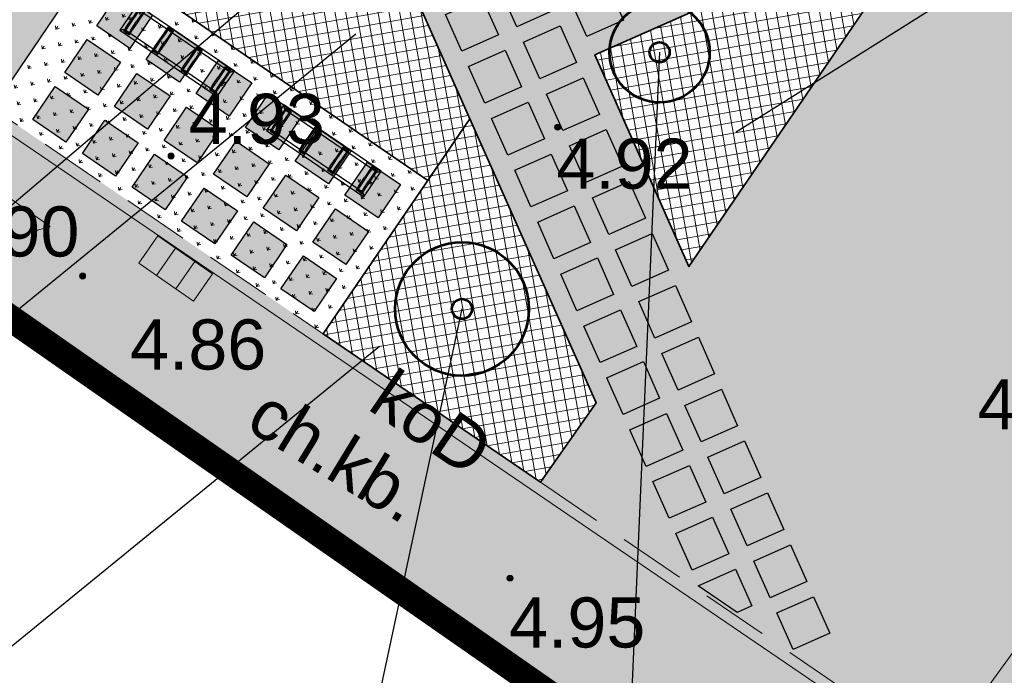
# Model space of a CAD drawing. Extents: x 5477758 to 5478338, y 5918296 to 5918505.
# Tile 53 of 135: x 5477924 to 5477939, y 5918360 to 5918370. Entities that reach past the tile are written whole.
import ezdxf
from ezdxf.enums import TextEntityAlignment as Align

# ---------------------------------------------------------------- set-up
doc = ezdxf.new("R2010")
doc.units = 0
doc.header["$PDSIZE"] = 0.75
doc.linetypes.add('budynki akt$0$DASHED', pattern=[19.05, 12.7, -6.35])
doc.linetypes.add('PRZER2-1', pattern=[3, 2, -1])
doc.layers.get('0').update_dxf_attribs({"linetype": 'CONTINUOUS'})
for name, color, linetype in [('000_wejscia do budynków', 7, 'CONTINUOUS'), ('0_NAWIERZCHNIA MINERALNA', 43, 'CONTINUOUS'), ('0_NAWIERZCHNIA UTWARDZONA_CHODNIK', 254, 'CONTINUOUS'), ('0_podziały zieleni średniowysokiej i nasadzeń niskich', 7, 'CONTINUOUS'), ('0_PROJEKTOWANE ZABAWKI', 7, 'CONTINUOUS'), ('A_GRANICA OPRACOWANIA', 7, 'CONTINUOUS'), ('ZZ_PROJ-numeracja', 5, 'CONTINUOUS')]:
    doc.layers.add(name, color=color, linetype=linetype)
for name, color, linetype, lineweight in [('GESBZO', 7, 'CONTINUOUS', 50), ('GSSKOD', 7, 'PRZER2-1', 18), ('GSSKOD_O', 7, 'PRZER2-1', 18), ('GUPPRZ', 7, 'CONTINUOUS', 18), ('GUPPRZ_O', 7, 'CONTINUOUS', 18), ('OT_Rzedna', 7, 'CONTINUOUS', 18), ('pomiar', 7, 'CONTINUOUS', 18), ('wysokosci', 7, 'CONTINUOUS', 18), ('ZZ_PROJ-krzewy-pojedyczne', 96, 'CONTINUOUS', 53), ('ZZ_PROJ-obrys-rabaty', 61, 'CONTINUOUS', 35), ('ZZ_PROJ-szraf-rabaty', 61, 'CONTINUOUS', 13), ('ZZ_trawnik', 62, 'CONTINUOUS', 50)]:
    doc.layers.add(name, color=color, linetype=linetype, lineweight=lineweight)
for name, color, linetype, lineweight, true_color in [('GULKPR', 7, 'CONTINUOUS', 18, 0x803300), ('GULKPR_O', 7, 'CONTINUOUS', 18, 0x803300), ('GULWPR', 5, 'CONTINUOUS', 18, 0x0000ff), ('GUPKKS', 7, 'CONTINUOUS', 18, 0x803300)]:
    doc.layers.add(name, color=color, linetype=linetype, lineweight=lineweight, true_color=true_color)
doc.styles.add('GEO-INFO', font='arial.ttf')
pattern_1 = [(10.0427, (5477912.81635, 5918360.15222), (-0.0276831, 0.1563177), []), (100.0427, (5477912.81635, 5918360.15222), (-0.1563177, -0.0276831), [])]

# ---------------------------------------------------------------- blocks, each defined once
blk = doc.blocks.new('POINT')
at = {"color": 0}
blk.add_point((0, 0), dxfattribs=at)
blk = doc.blocks.new('SUUS05')
at = {"color": 0}
blk.add_lwpolyline([(0.5, -0.25), (-0.5, -0.25), (-0.5, 0.25), (0.5, 0.25)], close=True, dxfattribs=at)
for points in [[(-0.175, -0.25), (-0.175, 0.25)], [(0.175, -0.25), (0.175, 0.25)]]:
    blk.add_lwpolyline(points, dxfattribs=at)
blk = doc.blocks.new('OTRN')
at = {"linetype": 'Continuous', "lineweight": 13}
blk.add_hatch(color=0, dxfattribs=at).paths.add_polyline_path([(0, -0.091, 1), (0, 0.091, 1)])
at = {"color": 0, "linetype": 'Continuous', "lineweight": 13}
blk.add_circle((0, 0), 0.0906, dxfattribs=at)
blk = doc.blocks.new('zw$2EFF')
at = {"lineweight": 18}
blk.add_hatch(color=256, dxfattribs=at).paths.add_polyline_path([(-0.7706, 0.9628), (0, 0), (0.7703, 0.9628)])
blk.add_lwpolyline([(-0.7706, 0.9628), (0.7703, 0.9628), (0, 0), (-0.7706, 0.9628)], dxfattribs=at)
blk = doc.blocks.new('zw$76AF')
at = {"color": 0}
for p, q in [((-227.1, 43.6), (-226.7, 43.2)), ((-227.1, 43.6), (-227.1, -2.4)), ((-226.7, 43.2), (-227.1, 43.6)), ((-50.9, 43.6), (-227.1, 43.6)), ((-222.5, 39), (-226.7, 43.2)), ((-226.7, 43.2), (-222.5, 39)), ((-222.5, 39), (-222.2, 38.7)), ((-222.2, 38.7), (-222.5, 39)), ((-222.2, 40.6), (-222.2, 28)), ((-220, 40.6), (-220, 41.4)), ((-214, 41.4), (-220, 41.4)), ((-220, 28), (-220, 40.6)), ((-214, 39.8), (-220, 39.8)), ((-214, 38.6), (-220, 38.6)), ((-214, 41.4), (-214, 40.6)), ((-214, 40.6), (-214, 28)), ((-211.8, 28), (-211.8, 40.6)), ((-170.2, 38.6), (-211.8, 38.6)), ((-170.2, 40.6), (-170.2, 28)), ((-168, 40.6), (-168, 41.4)), ((-162, 41.4), (-168, 41.4)), ((-168, 28), (-168, 40.6)), ((-162, 39.8), (-168, 39.8)), ((-162, 38.6), (-168, 38.6)), ((-162, 41.4), (-162, 40.6)), ((-162, 40.6), (-162, 28)), ((-159.8, 28), (-159.8, 40.6)), ((-118.2, 38.6), (-159.8, 38.6)), ((-118.2, 40.6), (-118.2, 28)), ((-116, 40.6), (-116, 41.4)), ((-110, 41.4), (-116, 41.4)), ((-116, 28), (-116, 40.6)), ((-110, 39.8), (-116, 39.8)), ((-110, 38.6), (-116, 38.6)), ((-110, 41.4), (-110, 40.6)), ((-110, 40.6), (-110, 28)), ((-107.8, 28), (-107.8, 40.6)), ((-66.2, 38.6), (-107.8, 38.6)), ((-66.2, 40.6), (-66.2, 28)), ((-64, 40.6), (-64, 41.4)), ((-58, 41.4), (-64, 41.4)), ((-64, 28), (-64, 40.6)), ((-58, 39.8), (-64, 39.8)), ((-58, 38.6), (-64, 38.6)), ((-58, 41.4), (-58, 40.6)), ((-58, 40.6), (-58, 28)), ((-55.8, 28), (-55.8, 40.6)), ((-55.8, 38.7), (-55.5, 39)), ((-55.5, 39), (-55.8, 38.7)), ((-51.3, 43.2), (-55.5, 39)), ((-55.5, 39), (-51.3, 43.2)), ((-51.3, 43.2), (-50.9, 43.6)), ((-50.9, 43.6), (-51.3, 43.2)), ((-50.9, -2.4), (-50.9, 43.6)), ((-222.2, 28), (-222.2, 21.7)), ((-222.2, 6.9), (-222.2, 21.7)), ((-220, 21.7), (-220, 28)), ((-220, 6.9), (-220, 21.7)), ((-214, 28), (-214, 21.7)), ((-214, 6.9), (-214, 21.7)), ((-211.8, 21.7), (-211.8, 28)), ((-211.8, 6.9), (-211.8, 21.7)), ((-170.2, 28), (-170.2, 21.7)), ((-170.2, 6.9), (-170.2, 21.7)), ((-168, 21.7), (-168, 28)), ((-168, 6.9), (-168, 21.7)), ((-162, 28), (-162, 21.7)), ((-162, 6.9), (-162, 21.7)), ((-159.8, 21.7), (-159.8, 28)), ((-159.8, 6.9), (-159.8, 21.7)), ((-118.2, 28), (-118.2, 21.7)), ((-118.2, 6.9), (-118.2, 21.7)), ((-116, 21.7), (-116, 28)), ((-116, 6.9), (-116, 21.7)), ((-110, 28), (-110, 21.7)), ((-110, 6.9), (-110, 21.7)), ((-107.8, 21.7), (-107.8, 28)), ((-107.8, 6.9), (-107.8, 21.7)), ((-66.2, 28), (-66.2, 21.7)), ((-66.2, 6.9), (-66.2, 21.7)), ((-64, 21.7), (-64, 28)), ((-64, 6.9), (-64, 21.7)), ((-58, 28), (-58, 21.7)), ((-58, 6.9), (-58, 21.7)), ((-55.8, 21.7), (-55.8, 28)), ((-55.8, 6.9), (-55.8, 21.7)), ((-226.7, -2), (-222.5, 2.2)), ((-222.5, 2.2), (-226.7, -2)), ((-222.2, 2.5), (-222.5, 2.2)), ((-222.5, 2.2), (-222.2, 2.5)), ((-222.2, 6.9), (-222.2, 0.6)), ((-220, 0.6), (-220, 6.9)), ((-220, 2.6), (-214, 2.6)), ((-214, 1.4), (-220, 1.4)), ((-220, -0.2), (-220, 0.6)), ((-214, 6.9), (-214, 0.6)), ((-214, 0.6), (-214, -0.2)), ((-211.8, 0.6), (-211.8, 6.9)), ((-211.8, 2.6), (-170.2, 2.6)), ((-170.2, 6.9), (-170.2, 0.6)), ((-168, 0.6), (-168, 6.9)), ((-168, 2.6), (-162, 2.6)), ((-162, 1.4), (-168, 1.4)), ((-168, -0.2), (-168, 0.6)), ((-162, 6.9), (-162, 0.6)), ((-162, 0.6), (-162, -0.2)), ((-159.8, 0.6), (-159.8, 6.9)), ((-159.8, 2.6), (-118.2, 2.6)), ((-118.2, 6.9), (-118.2, 0.6)), ((-116, 0.6), (-116, 6.9)), ((-116, 2.6), (-110, 2.6)), ((-110, 1.4), (-116, 1.4)), ((-116, -0.2), (-116, 0.6)), ((-110, 6.9), (-110, 0.6)), ((-110, 0.6), (-110, -0.2)), ((-107.8, 0.6), (-107.8, 6.9)), ((-107.8, 2.6), (-66.2, 2.6)), ((-66.2, 6.9), (-66.2, 0.6)), ((-64, 0.6), (-64, 6.9)), ((-64, 2.6), (-58, 2.6)), ((-58, 1.4), (-64, 1.4)), ((-64, -0.2), (-64, 0.6)), ((-58, 6.9), (-58, 0.6)), ((-58, 0.6), (-58, -0.2)), ((-55.8, 0.6), (-55.8, 6.9)), ((-55.5, 2.2), (-55.8, 2.5)), ((-55.8, 2.5), (-55.5, 2.2)), ((-55.5, 2.2), (-51.3, -2)), ((-51.3, -2), (-55.5, 2.2)), ((-226.7, -2), (-227.1, -2.4)), ((-227.1, -2.4), (-226.7, -2)), ((-227.1, -2.4), (-50.9, -2.4)), ((-214, -0.2), (-220, -0.2)), ((-162, -0.2), (-168, -0.2)), ((-110, -0.2), (-116, -0.2)), ((-58, -0.2), (-64, -0.2)), ((-50.9, -2.4), (-51.3, -2)), ((-51.3, -2), (-50.9, -2.4))]:
    blk.add_line(p, q, dxfattribs=at)
for centre in [(-224.6, 20.6), (-53.4, 20.6)]:
    blk.add_circle(centre, 1.6, dxfattribs=at)
for centre, start, end in [((-221.1, 40.6), 0, 180), ((-212.9, 40.6), 0, 180), ((-169.1, 40.6), 0, 180), ((-160.9, 40.6), 0, 180), ((-117.1, 40.6), 0, 180), ((-108.9, 40.6), 0, 180), ((-65.1, 40.6), 0, 180), ((-56.9, 40.6), 0, 180), ((-221.1, 28), 180, 0), ((-212.9, 28), 180, 0), ((-169.1, 28), 180, 0), ((-160.9, 28), 180, 0), ((-117.1, 28), 180, 0), ((-108.9, 28), 180, 0), ((-65.1, 28), 180, 0), ((-56.9, 28), 180, 0), ((-221.1, 0.6), 180, 0), ((-212.9, 0.6), 180, 0), ((-169.1, 0.6), 180, 0), ((-160.9, 0.6), 180, 0), ((-117.1, 0.6), 180, 0), ((-108.9, 0.6), 180, 0), ((-65.1, 0.6), 180, 0), ((-56.9, 0.6), 180, 0)]:
    blk.add_arc(centre, 1.1, start, end, dxfattribs=at)

msp = doc.modelspace()

# ---------------------------------------------------------------- hatches: boundary and pattern name
at = {"lineweight": 0}
for points in [[(5477931.489, 5918370.084), (5477932.037, 5918370.327), (5477932.28, 5918369.779), (5477931.732, 5918369.536)], [(5477933.086, 5918370.182), (5477933.33, 5918369.634), (5477932.781, 5918369.39), (5477932.538, 5918369.939)], [(5477925.78, 5918370.048), (5477926.276, 5918369.71), (5477925.937, 5918369.214), (5477925.442, 5918369.553)], [(5477930.666, 5918369.719), (5477931.214, 5918369.962), (5477931.458, 5918369.414), (5477930.909, 5918369.17)], [(5477926.523, 5918369.541), (5477927.019, 5918369.203), (5477926.681, 5918368.707), (5477926.185, 5918369.045)], [(5477931.833, 5918369.307), (5477932.382, 5918369.551), (5477932.625, 5918369.002), (5477932.077, 5918368.759)], [(5477925.301, 5918369.346), (5477925.797, 5918369.008), (5477925.458, 5918368.512), (5477924.963, 5918368.851)], [(5477931.011, 5918368.942), (5477931.559, 5918369.185), (5477931.803, 5918368.637), (5477931.254, 5918368.393)], [(5477927.267, 5918369.034), (5477927.763, 5918368.696), (5477927.424, 5918368.2), (5477926.929, 5918368.538)], [(5477926.044, 5918368.839), (5477926.54, 5918368.501), (5477926.202, 5918368.005), (5477925.706, 5918368.343)], [(5477932.178, 5918368.53), (5477932.727, 5918368.774), (5477932.97, 5918368.225), (5477932.422, 5918367.982)], [(5477924.822, 5918368.644), (5477925.317, 5918368.306), (5477924.979, 5918367.81), (5477924.484, 5918368.148)], [(5477928.01, 5918368.526), (5477928.506, 5918368.188), (5477928.168, 5918367.693), (5477927.672, 5918368.031)], [(5477931.356, 5918368.165), (5477931.904, 5918368.408), (5477932.148, 5918367.86), (5477931.599, 5918367.617)], [(5477926.788, 5918368.332), (5477927.283, 5918367.993), (5477926.945, 5918367.498), (5477926.45, 5918367.836)], [(5477925.565, 5918368.137), (5477926.061, 5918367.799), (5477925.723, 5918367.303), (5477925.227, 5918367.641)], [(5477928.754, 5918368.019), (5477929.249, 5918367.681), (5477928.911, 5918367.185), (5477928.416, 5918367.524)], [(5477932.523, 5918367.753), (5477933.072, 5918367.997), (5477933.315, 5918367.448), (5477932.767, 5918367.205)], [(5477927.531, 5918367.824), (5477928.027, 5918367.486), (5477927.689, 5918366.991), (5477927.193, 5918367.329)], [(5477926.309, 5918367.63), (5477926.804, 5918367.291), (5477926.466, 5918366.796), (5477925.971, 5918367.134)], [(5477929.497, 5918367.512), (5477929.993, 5918367.174), (5477929.655, 5918366.678), (5477929.159, 5918367.016)], [(5477931.701, 5918367.388), (5477932.249, 5918367.632), (5477932.493, 5918367.083), (5477931.944, 5918366.84)], [(5477928.275, 5918367.317), (5477928.77, 5918366.979), (5477928.432, 5918366.483), (5477927.936, 5918366.821)], [(5477932.868, 5918366.976), (5477933.417, 5918367.22), (5477933.66, 5918366.672), (5477933.112, 5918366.428)], [(5477927.052, 5918367.122), (5477927.548, 5918366.784), (5477927.21, 5918366.288), (5477926.714, 5918366.627)], [(5477929.018, 5918366.81), (5477929.514, 5918366.472), (5477929.175, 5918365.976), (5477928.68, 5918366.314)], [(5477932.046, 5918366.611), (5477932.594, 5918366.855), (5477932.838, 5918366.306), (5477932.289, 5918366.063)], [(5477927.796, 5918366.615), (5477928.291, 5918366.277), (5477927.953, 5918365.781), (5477927.457, 5918366.119)], [(5477933.213, 5918366.2), (5477933.762, 5918366.443), (5477934.005, 5918365.895), (5477933.457, 5918365.651)], [(5477928.539, 5918366.108), (5477929.035, 5918365.769), (5477928.696, 5918365.274), (5477928.201, 5918365.612)], [(5477932.391, 5918365.834), (5477932.939, 5918366.078), (5477933.183, 5918365.529), (5477932.634, 5918365.286)], [(5477933.558, 5918365.423), (5477934.107, 5918365.666), (5477934.35, 5918365.118), (5477933.802, 5918364.874)], [(5477932.736, 5918365.057), (5477933.284, 5918365.301), (5477933.528, 5918364.753), (5477932.979, 5918364.509)], [(5477933.903, 5918364.646), (5477934.452, 5918364.889), (5477934.695, 5918364.341), (5477934.147, 5918364.097)], [(5477933.081, 5918364.281), (5477933.629, 5918364.524), (5477933.872, 5918363.976), (5477933.324, 5918363.732)], [(5477934.248, 5918363.869), (5477934.796, 5918364.112), (5477935.04, 5918363.564), (5477934.492, 5918363.321)], [(5477933.426, 5918363.504), (5477933.974, 5918363.747), (5477934.217, 5918363.199), (5477933.669, 5918362.955)], [(5477934.593, 5918363.092), (5477935.141, 5918363.336), (5477935.385, 5918362.787), (5477934.837, 5918362.544)], [(5477933.77, 5918362.727), (5477934.319, 5918362.97), (5477934.562, 5918362.422), (5477934.014, 5918362.179)], [(5477934.938, 5918362.315), (5477935.486, 5918362.559), (5477935.73, 5918362.01), (5477935.181, 5918361.767)], [(5477934.115, 5918361.95), (5477934.664, 5918362.194), (5477934.907, 5918361.645), (5477934.359, 5918361.402)], [(5477935.283, 5918361.538), (5477935.831, 5918361.782), (5477936.075, 5918361.234), (5477935.526, 5918360.99)], [(5477934.448, 5918361.168), (5477935.009, 5918361.417), (5477935.252, 5918360.868), (5477935.031, 5918360.77)], [(5477935.628, 5918360.762), (5477936.176, 5918361.005), (5477936.42, 5918360.457), (5477935.871, 5918360.213)]]:
    msp.add_hatch(color=254, dxfattribs=at).paths.add_polyline_path(points)
at = {"layer": '0_NAWIERZCHNIA MINERALNA', "transparency": 33554636}
msp.add_hatch(color=256, dxfattribs=at).paths.add_polyline_path([(5477925.66, 5918372.728, 0.082685), (5477926.434, 5918372.088), (5477923.879, 5918368.319), (5477923.053, 5918368.883)])
at = {"layer": '0_NAWIERZCHNIA UTWARDZONA_CHODNIK', "transparency": 33554636}
msp.add_hatch(color=256, dxfattribs=at).paths.add_polyline_path([(5477913.305, 5918381.377), (5477913.587, 5918381.118), (5477914.71, 5918380.022), (5477915.305, 5918379.04), (5477915.475, 5918378.759), (5477916.459, 5918376.427), (5477917.761, 5918373.34), (5477918.755, 5918371.916), (5477919.712, 5918371.162), (5477919.923, 5918371.018), (5477937.351, 5918359.126), (5477940.619, 5918356.896), (5477939.869, 5918356.504), (5477938.795, 5918354.966), (5477916.444, 5918370.588), (5477916.433, 5918371.286), (5477914.46, 5918376.682), (5477914.426, 5918376.774), (5477913.752, 5918378.047), (5477912.428, 5918379.542), (5477911.642, 5918380.121)])
at = {"layer": 'ZZ_PROJ-szraf-rabaty'}
h = msp.add_hatch(dxfattribs=at)
h.set_pattern_fill('ANSI37', color=256, scale=0.05)
h.set_pattern_definition(pattern_1)
edge = h.paths.add_edge_path()
edge.add_line((5477930.399, 5918367.237), (5477925.949, 5918370.296))
edge.add_line((5477925.949, 5918370.296), (5477926.737, 5918371.451))
edge.add_line((5477926.737, 5918371.451), (5477927.002, 5918371.832))
edge.add_arc((5477927.969, 5918374.733), 3.058, 251.5779, 296.3873)
edge.add_line((5477929.328, 5918371.994), (5477931.029, 5918368.161))
edge.add_line((5477931.029, 5918368.161), (5477930.399, 5918367.237))
h = msp.add_hatch(dxfattribs=at)
h.set_pattern_fill('ANSI37', color=256, scale=0.05)
h.set_pattern_definition(pattern_1)
h.paths.add_polyline_path([(5477937.164, 5918370.132), (5477936.322, 5918370.634), (5477932.903, 5918369.116), (5477934.31, 5918365.947)])
h = msp.add_hatch(dxfattribs=at)
h.set_pattern_fill('ANSI37', color=256, scale=0.05)
h.set_pattern_definition(pattern_1)
h.paths.add_polyline_path([(5477931.029, 5918368.161), (5477928.831, 5918364.94), (5477932.088, 5918362.717), (5477932.919, 5918363.905)])
at = {"layer": 'ZZ_trawnik', "lineweight": 13}
h = msp.add_hatch(dxfattribs=at)
h.set_pattern_fill('GRASS', color=256, scale=0.01)
h.set_pattern_definition([(55.0427, (5477912.81635, 5918360.15222), (-0.0442929, 0.25010825), [0.047625, -0.3115852]), (10.0427, (5477912.81635, 5918360.15222), (-0.044293, 0.2501082), [0.047625, -0.206375]), (100.0427, (5477912.81635, 5918360.15222), (-0.2501082, -0.044293), [0.047625, -0.206375])])
edge = h.paths.add_edge_path()
edge.add_line((5477923.179, 5918387.524), (5477922.565, 5918387.972))
edge.add_line((5477922.565, 5918387.972), (5477913.305, 5918381.377))
edge.add_line((5477913.305, 5918381.377), (5477914.71, 5918380.022))
edge.add_line((5477914.71, 5918380.022), (5477915.475, 5918378.759))
edge.add_line((5477915.475, 5918378.759), (5477917.761, 5918373.34))
edge.add_line((5477917.761, 5918373.34), (5477918.755, 5918371.916))
edge.add_line((5477918.755, 5918371.916), (5477919.712, 5918371.162))
edge.add_line((5477919.712, 5918371.162), (5477923.041, 5918368.865))
edge.add_line((5477923.041, 5918368.865), (5477924.356, 5918370.805))
edge.add_line((5477924.356, 5918370.805), (5477924.602, 5918371.168))
edge.add_line((5477924.602, 5918371.168), (5477925.66, 5918372.728))
edge.add_arc((5477927.96, 5918374.733), 3.051, 143.2706, 221.0771, ccw=False)
edge.add_arc((5477927.969, 5918374.733), 3.058, 74.1302, 143.3759, ccw=False)
edge.add_line((5477928.805, 5918377.674), (5477929.811, 5918379.15))
edge.add_line((5477929.811, 5918379.15), (5477935.517, 5918375.256))
edge.add_line((5477935.517, 5918375.256), (5477939.015, 5918373.121))
edge.add_line((5477939.015, 5918373.121), (5477937.162, 5918370.129))
edge.add_line((5477937.162, 5918370.129), (5477934.31, 5918365.947))
edge.add_line((5477934.31, 5918365.947), (5477932.903, 5918369.116))
edge.add_line((5477932.903, 5918369.116), (5477936.322, 5918370.634))
edge.add_line((5477936.322, 5918370.634), (5477933.675, 5918372.264))
edge.add_line((5477933.675, 5918372.264), (5477933.693, 5918372.293))
edge.add_line((5477933.693, 5918372.293), (5477931.848, 5918371.493))
edge.add_line((5477931.848, 5918371.493), (5477930.856, 5918373.726))
edge.add_arc((5477927.969, 5918374.733), 3.058, 296.3873, 340.7779, ccw=False)
edge.add_line((5477929.328, 5918371.994), (5477932.919, 5918363.905))
edge.add_line((5477932.919, 5918363.905), (5477932.088, 5918362.717))
edge.add_line((5477932.088, 5918362.717), (5477940.619, 5918356.896))
edge.add_line((5477940.619, 5918356.896), (5477943.87, 5918372.327))
edge.add_line((5477943.87, 5918372.327), (5477938.811, 5918375.814))
edge.add_line((5477938.811, 5918375.814), (5477939.356, 5918376.864))
edge.add_line((5477939.356, 5918376.864), (5477927.826, 5918384.086))
edge.add_line((5477927.826, 5918384.086), (5477926.949, 5918383.275))
edge.add_line((5477926.949, 5918383.275), (5477923.761, 5918385.302))
edge.add_line((5477923.761, 5918385.302), (5477923.68, 5918385.347))
edge.add_line((5477923.68, 5918385.347), (5477923.513, 5918385.047))
edge.add_line((5477923.513, 5918385.047), (5477922.203, 5918385.779))
edge.add_line((5477922.203, 5918385.779), (5477923.179, 5918387.524))
edge = h.paths.add_edge_path(flags=16)
edge.add_arc((5477928.012, 5918381.132), 0.5, 0, 360)
edge = h.paths.add_edge_path(flags=16)
edge.add_arc((5477922.139, 5918372.731), 0.5, 0, 360)
h = msp.add_hatch(dxfattribs=at)
h.set_pattern_fill('GRASS', color=256, scale=0.01)
h.set_pattern_definition([(55.0427, (5477912.81635, 5918360.15222), (-0.044293, 0.2501082), [0.047625, -0.3115852]), (10.0427, (5477912.81635, 5918360.15222), (-0.044293, 0.2501082), [0.047625, -0.206375]), (100.0427, (5477912.81635, 5918360.15222), (-0.2501082, -0.044293), [0.047625, -0.206375])])
edge = h.paths.add_edge_path()
edge.add_line((5477926.434, 5918372.088), (5477923.879, 5918368.319))
edge.add_line((5477923.879, 5918368.319), (5477928.831, 5918364.94))
edge.add_line((5477928.831, 5918364.94), (5477930.399, 5918367.237))
edge.add_line((5477930.399, 5918367.237), (5477925.939, 5918370.281))
edge.add_line((5477925.939, 5918370.281), (5477927.002, 5918371.832))
edge.add_arc((5477927.969, 5918374.733), 3.058, 239.8789, 251.5779, ccw=False)

# ---------------------------------------------------------------- linework, layer by layer
for points in [[(5477931.489, 5918370.084), (5477932.037, 5918370.327), (5477932.28, 5918369.779), (5477931.732, 5918369.536), (5477931.489, 5918370.084)], [(5477933.086, 5918370.182), (5477933.33, 5918369.634), (5477932.781, 5918369.39), (5477932.538, 5918369.939), (5477933.086, 5918370.182)], [(5477925.78, 5918370.048), (5477926.276, 5918369.71), (5477925.937, 5918369.214), (5477925.442, 5918369.553), (5477925.78, 5918370.048)], [(5477930.666, 5918369.719), (5477931.214, 5918369.962), (5477931.458, 5918369.414), (5477930.909, 5918369.17), (5477930.666, 5918369.719)], [(5477926.523, 5918369.541), (5477927.019, 5918369.203), (5477926.681, 5918368.707), (5477926.185, 5918369.045), (5477926.523, 5918369.541)], [(5477931.833, 5918369.307), (5477932.382, 5918369.551), (5477932.625, 5918369.002), (5477932.077, 5918368.759), (5477931.833, 5918369.307)], [(5477925.301, 5918369.346), (5477925.797, 5918369.008), (5477925.458, 5918368.512), (5477924.963, 5918368.851), (5477925.301, 5918369.346)], [(5477931.011, 5918368.942), (5477931.559, 5918369.185), (5477931.803, 5918368.637), (5477931.254, 5918368.393), (5477931.011, 5918368.942)], [(5477927.267, 5918369.034), (5477927.763, 5918368.696), (5477927.424, 5918368.2), (5477926.929, 5918368.538), (5477927.267, 5918369.034)], [(5477926.044, 5918368.839), (5477926.54, 5918368.501), (5477926.202, 5918368.005), (5477925.706, 5918368.343), (5477926.044, 5918368.839)], [(5477932.178, 5918368.53), (5477932.727, 5918368.774), (5477932.97, 5918368.225), (5477932.422, 5918367.982), (5477932.178, 5918368.53)], [(5477924.822, 5918368.644), (5477925.317, 5918368.306), (5477924.979, 5918367.81), (5477924.484, 5918368.148), (5477924.822, 5918368.644)], [(5477928.01, 5918368.526), (5477928.506, 5918368.188), (5477928.168, 5918367.693), (5477927.672, 5918368.031), (5477928.01, 5918368.526)], [(5477931.356, 5918368.165), (5477931.904, 5918368.408), (5477932.148, 5918367.86), (5477931.599, 5918367.617), (5477931.356, 5918368.165)], [(5477926.788, 5918368.332), (5477927.283, 5918367.993), (5477926.945, 5918367.498), (5477926.45, 5918367.836), (5477926.788, 5918368.332)], [(5477925.565, 5918368.137), (5477926.061, 5918367.799), (5477925.723, 5918367.303), (5477925.227, 5918367.641), (5477925.565, 5918368.137)], [(5477928.754, 5918368.019), (5477929.249, 5918367.681), (5477928.911, 5918367.185), (5477928.416, 5918367.524), (5477928.754, 5918368.019)], [(5477932.523, 5918367.753), (5477933.072, 5918367.997), (5477933.315, 5918367.448), (5477932.767, 5918367.205), (5477932.523, 5918367.753)], [(5477927.531, 5918367.824), (5477928.027, 5918367.486), (5477927.689, 5918366.991), (5477927.193, 5918367.329), (5477927.531, 5918367.824)], [(5477926.309, 5918367.63), (5477926.804, 5918367.291), (5477926.466, 5918366.796), (5477925.971, 5918367.134), (5477926.309, 5918367.63)], [(5477929.497, 5918367.512), (5477929.993, 5918367.174), (5477929.655, 5918366.678), (5477929.159, 5918367.016), (5477929.497, 5918367.512)], [(5477931.701, 5918367.388), (5477932.249, 5918367.632), (5477932.493, 5918367.083), (5477931.944, 5918366.84), (5477931.701, 5918367.388)], [(5477928.275, 5918367.317), (5477928.77, 5918366.979), (5477928.432, 5918366.483), (5477927.936, 5918366.821), (5477928.275, 5918367.317)], [(5477932.868, 5918366.976), (5477933.417, 5918367.22), (5477933.66, 5918366.672), (5477933.112, 5918366.428), (5477932.868, 5918366.976)], [(5477927.052, 5918367.122), (5477927.548, 5918366.784), (5477927.21, 5918366.288), (5477926.714, 5918366.627), (5477927.052, 5918367.122)], [(5477929.018, 5918366.81), (5477929.514, 5918366.472), (5477929.175, 5918365.976), (5477928.68, 5918366.314), (5477929.018, 5918366.81)], [(5477932.046, 5918366.611), (5477932.594, 5918366.855), (5477932.838, 5918366.306), (5477932.289, 5918366.063), (5477932.046, 5918366.611)], [(5477927.796, 5918366.615), (5477928.291, 5918366.277), (5477927.953, 5918365.781), (5477927.457, 5918366.119), (5477927.796, 5918366.615)], [(5477933.213, 5918366.2), (5477933.762, 5918366.443), (5477934.005, 5918365.895), (5477933.457, 5918365.651), (5477933.213, 5918366.2)], [(5477928.539, 5918366.108), (5477929.035, 5918365.769), (5477928.696, 5918365.274), (5477928.201, 5918365.612), (5477928.539, 5918366.108)], [(5477932.391, 5918365.834), (5477932.939, 5918366.078), (5477933.183, 5918365.529), (5477932.634, 5918365.286), (5477932.391, 5918365.834)], [(5477933.558, 5918365.423), (5477934.107, 5918365.666), (5477934.35, 5918365.118), (5477933.802, 5918364.874), (5477933.558, 5918365.423)], [(5477932.736, 5918365.057), (5477933.284, 5918365.301), (5477933.528, 5918364.753), (5477932.979, 5918364.509), (5477932.736, 5918365.057)], [(5477933.903, 5918364.646), (5477934.452, 5918364.889), (5477934.695, 5918364.341), (5477934.147, 5918364.097), (5477933.903, 5918364.646)], [(5477933.081, 5918364.281), (5477933.629, 5918364.524), (5477933.872, 5918363.976), (5477933.324, 5918363.732), (5477933.081, 5918364.281)], [(5477934.248, 5918363.869), (5477934.796, 5918364.112), (5477935.04, 5918363.564), (5477934.492, 5918363.321), (5477934.248, 5918363.869)], [(5477933.426, 5918363.504), (5477933.974, 5918363.747), (5477934.217, 5918363.199), (5477933.669, 5918362.955), (5477933.426, 5918363.504)], [(5477934.593, 5918363.092), (5477935.141, 5918363.336), (5477935.385, 5918362.787), (5477934.837, 5918362.544), (5477934.593, 5918363.092)], [(5477933.77, 5918362.727), (5477934.319, 5918362.97), (5477934.562, 5918362.422), (5477934.014, 5918362.179), (5477933.77, 5918362.727)], [(5477934.938, 5918362.315), (5477935.486, 5918362.559), (5477935.73, 5918362.01), (5477935.181, 5918361.767), (5477934.938, 5918362.315)], [(5477934.115, 5918361.95), (5477934.664, 5918362.194), (5477934.907, 5918361.645), (5477934.359, 5918361.402), (5477934.115, 5918361.95)], [(5477935.283, 5918361.538), (5477935.831, 5918361.782), (5477936.075, 5918361.234), (5477935.526, 5918360.99), (5477935.283, 5918361.538)], [(5477934.448, 5918361.168), (5477935.009, 5918361.417), (5477935.252, 5918360.868), (5477935.031, 5918360.77), (5477934.448, 5918361.168)], [(5477935.628, 5918360.762), (5477936.176, 5918361.005), (5477936.42, 5918360.457), (5477935.871, 5918360.213), (5477935.628, 5918360.762)]]:
    msp.add_lwpolyline(points)
at = {"layer": '0_podziały zieleni średniowysokiej i nasadzeń niskich'}
msp.add_lwpolyline([(5477925.66, 5918372.728, 0.082685), (5477926.434, 5918372.088), (5477923.879, 5918368.319), (5477923.053, 5918368.883), (5477925.66, 5918372.728)], format="xyb", dxfattribs=at)
at = {"layer": 'A_GRANICA OPRACOWANIA', "color": 1, "linetype": 'budynki akt$0$DASHED', "ltscale": 0.1, "const_width": 0.4}
msp.add_lwpolyline([(5477939.869, 5918356.504), (5477940.619, 5918356.896), (5477942.101, 5918363.93), (5477943.898, 5918372.463), (5477938.811, 5918375.814), (5477939.356, 5918376.864), (5477927.622, 5918384.214), (5477926.949, 5918383.275), (5477923.735, 5918385.254), (5477924.621, 5918386.867), (5477922.565, 5918387.972), (5477915.954, 5918383.377), (5477911.642, 5918380.121), (5477912.501, 5918379.46), (5477913.835, 5918377.89), (5477914.426, 5918376.774), (5477916.433, 5918371.286), (5477916.349, 5918370.613), (5477938.795, 5918354.966), (5477939.869, 5918356.504)], dxfattribs=at)
at = {"layer": 'GESBZO', "color": 7, "linetype": 'Continuous', "lineweight": 50}
msp.add_lwpolyline([(5477912.816, 5918360.152), (5477918.892, 5918368.876), (5477953.955, 5918344.371)], dxfattribs=at)
at = {"layer": 'GSSKOD', "color": 7, "linetype": 'PRZER2-1', "lineweight": 18, "ltscale": 0.5}
for points in [[(5477919.712, 5918371.162), (5477940.619, 5918356.896), (5477940.505, 5918356.73), (5477940.956, 5918356.429), (5477953.729, 5918347.096), (5477954.44, 5918347.914), (5477955.591, 5918347.853), (5477957.953, 5918351.321), (5477957.936, 5918351.88), (5477956.696, 5918352.617), (5477959.044, 5918356.623), (5477959.921, 5918356.195), (5477958.394, 5918353.802), (5477959.543, 5918353.087)], [(5477953.955, 5918344.371), (5477918.892, 5918368.876), (5477912.816, 5918360.152), (5477909.863, 5918355.582), (5477916.678, 5918350.56), (5477917.405, 5918351.474), (5477927.496, 5918344.442), (5477926.88, 5918343.51), (5477932.252, 5918339.779), (5477929.362, 5918324.071), (5477935.927, 5918319.225), (5477938.124, 5918320.534), (5477940.031, 5918323.232), (5477938.216, 5918324.426), (5477940.878, 5918328.21), (5477941.747, 5918327.531), (5477940.015, 5918324.991), (5477941.068, 5918324.27)]]:
    msp.add_lwpolyline(points, dxfattribs=at)
at = {"layer": 'GULKPR', "color": 36, "linetype": 'Continuous', "lineweight": 18, "true_color": 0x803300}
msp.add_lwpolyline([(5477947.198, 5918352.15), (5477940.709, 5918356.642), (5477920.222, 5918370.601)], dxfattribs=at)
at = {"layer": 'GULWPR', "color": 5, "linetype": 'Continuous', "lineweight": 18, "true_color": 0x0000ff}
msp.add_lwpolyline([(5477957.77, 5918350.321), (5477940.475, 5918361.981), (5477936.533, 5918356.547)], dxfattribs=at)
at = {"layer": 'OT_Rzedna', "color": 7}
msp.add_point((5477932.344, 5918368.034), dxfattribs=at)
at = {"layer": 'ZZ_PROJ-krzewy-pojedyczne'}
for centre, radius in [((5477933.871, 5918369.155), 0.75), ((5477933.871, 5918369.155), 0.15), ((5477930.912, 5918365.313), 1), ((5477930.912, 5918365.313), 0.15)]:
    msp.add_circle(centre, radius, dxfattribs=at)
at = {"layer": 'ZZ_PROJ-numeracja', "flags": 128}
for points in [[(5477935.019, 5918367.965), (5477939.906, 5918371.044), (5477942.51, 5918369.224)], [(5477928.738, 5918370.752), (5477921.666, 5918364.742), (5477919.062, 5918366.562)], [(5477929.324, 5918369.424), (5477920.194, 5918361.98), (5477917.59, 5918363.8)], [(5477933.871, 5918369.155), (5477933.445, 5918359.383), (5477936.049, 5918357.562)], [(5477930.912, 5918365.313), (5477929.43, 5918358.413), (5477932.034, 5918356.592)]]:
    msp.add_lwpolyline(points, dxfattribs=at)
at = {"layer": 'ZZ_PROJ-numeracja', "elevation": 0.48, "flags": 128}
msp.add_lwpolyline([(5477929.675, 5918364.753), (5477923.857, 5918360.009), (5477921.253, 5918361.829)], dxfattribs=at)
at = {"layer": 'ZZ_PROJ-obrys-rabaty'}
msp.add_lwpolyline([(5477930.399, 5918367.237), (5477925.949, 5918370.296), (5477926.737, 5918371.451), (5477927.002, 5918371.832, 0.198048), (5477929.328, 5918371.994), (5477931.029, 5918368.161)], format="xyb", close=True, dxfattribs=at)
for points in [[(5477937.164, 5918370.132), (5477936.322, 5918370.634), (5477932.903, 5918369.116), (5477934.31, 5918365.947), (5477937.164, 5918370.132)], [(5477931.029, 5918368.161), (5477928.831, 5918364.94), (5477932.088, 5918362.717), (5477932.919, 5918363.905), (5477931.029, 5918368.161)]]:
    msp.add_lwpolyline(points, dxfattribs=at)

# ---------------------------------------------------------------- block references
at = {"layer": '000_wejscia do budynków', "lineweight": 0, "xscale": -1.5, "yscale": 1.5, "zscale": 1.5, "rotation": 325.048567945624}
msp.add_blockref('zw$2EFF', (5477922.969, 5918366.027), dxfattribs=at)
at = {"layer": '0_PROJEKTOWANE ZABAWKI', "xscale": 0.01, "yscale": 0.01, "zscale": 0.01, "rotation": 325.6914742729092}
for p in [(5477927.68, 5918368.224), (5477929.875, 5918366.726)]:
    msp.add_blockref('zw$76AF', p, dxfattribs=at)
at = {"layer": 'GUPKKS', "color": 36, "lineweight": 18, "true_color": 0x803300, "rotation": 325.1378026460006}
msp.add_blockref('SUUS05', (5477926.625, 5918365.918), dxfattribs=at)
at = {"layer": 'GUPPRZ', "color": 36, "lineweight": 18, "true_color": 0x803300}
msp.add_blockref('POINT', (5477926.411, 5918365.768), dxfattribs=at)
at = {"layer": 'OT_Rzedna', "color": 7, "linetype": 'Continuous', "xscale": 0.5, "yscale": 0.5, "zscale": 0.5}
for p in [(5477932.344, 5918368.034), (5477926.556, 5918367.602), (5477925.231, 5918365.805), (5477931.631, 5918361.282)]:
    msp.add_blockref('OTRN', p, dxfattribs=at)

# ---------------------------------------------------------------- texts
at = {"layer": 'GSSKOD_O', "color": 7, "linetype": 'Continuous', "lineweight": 0, "style": 'GEO-INFO'}
msp.add_text('ch.kb.', height=0.75, rotation=328.6198, dxfattribs=at).set_placement((5477929.041, 5918363.137), align=Align.MIDDLE)
at = {"layer": 'GULKPR_O', "color": 36, "linetype": 'Continuous', "lineweight": 0, "true_color": 0x803300, "style": 'GEO-INFO'}
msp.add_text('koD', height=0.75, rotation=325.7328, dxfattribs=at).set_placement((5477930.466, 5918363.622), align=Align.MIDDLE)
at = {"layer": 'GUPPRZ_O', "color": 36, "linetype": 'Continuous', "lineweight": 0, "true_color": 0x803300, "style": 'GEO-INFO'}
msp.add_text('4.86', height=0.75, dxfattribs=at).set_placement((5477925.941, 5918364.781), align=Align.MIDDLE_LEFT)
at = {"layer": 'pomiar', "color": 7, "style": 'GEO-INFO'}
msp.add_text('4.94', height=0.75, dxfattribs=at).set_placement((5477938.634, 5918364.261), align=Align.TOP_LEFT)
at = {"layer": 'wysokosci', "color": 7, "style": 'GEO-INFO'}
for s, p in [('4.93', (5477926.821, 5918368.534)), ('4.92', (5477932.326, 5918367.862)), ('4.90', (5477923.144, 5918366.848)), ('4.95', (5477931.618, 5918360.994))]:
    msp.add_text(s, height=0.75, dxfattribs=at).set_placement(p, align=Align.TOP_LEFT)

doc.saveas('drawing.dxf')
